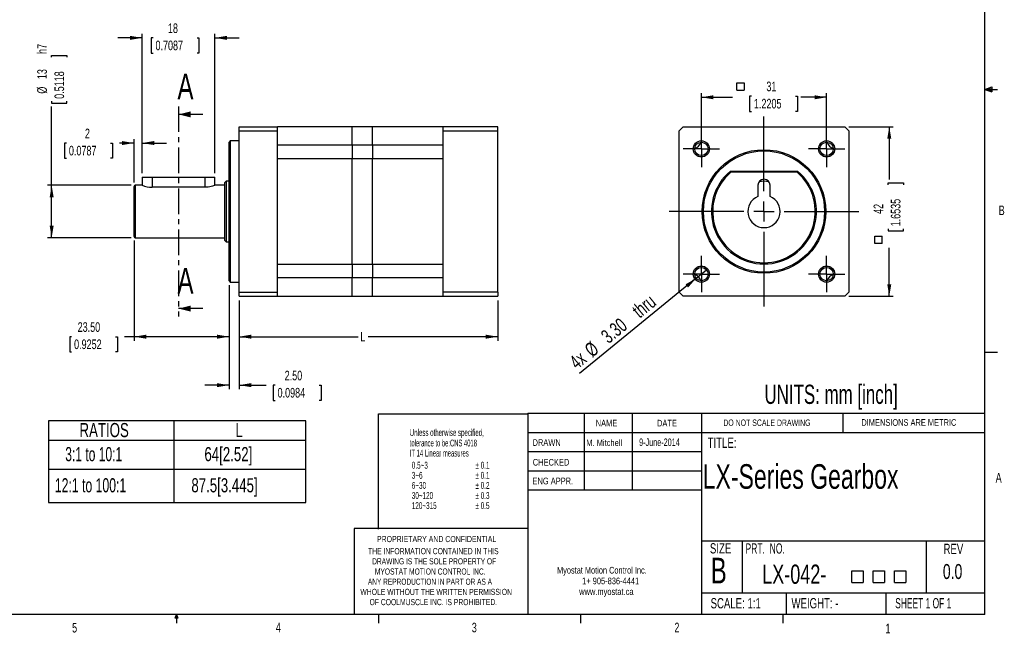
# Model space of a CAD drawing. Extents: x 11 to 421, y 5 to 275.
# Tile 2 of 5: x 177 to 421, y 5 to 157. Entities that reach past the tile are written whole.
import ezdxf
from ezdxf.enums import TextEntityAlignment as Align

# ---------------------------------------------------------------- set-up
doc = ezdxf.new("R2010")
doc.units = 0
doc.linetypes.add('CENTER', pattern=[10.16, 6.35, -1.27, 1.27, -1.27])
doc.layers.get('0').update_dxf_attribs({"linetype": 'CONTINUOUS'})
doc.layers.add('FORMAT', color=7, linetype='CONTINUOUS')
doc.dimstyles.new('SLDDIMSTYLE0', dxfattribs={"dimtxt": 2.38125, "dimasz": 3, "dimexe": 0, "dimexo": 0.0625, "dimgap": 0.595313, "dimtad": 0, "dimrnd": 1e-09, "dimzin": 12, "dimsah": 1, "dimcen": 0.09, "dimazin": 3, "dimtfac": 1, "dimtofl": 0, "dimtmove": 0, "dimatfit": 3})
doc.dimstyles.new('SLDDIMSTYLE1', dxfattribs={"dimtxt": 2.38125, "dimasz": 3, "dimexe": 0, "dimexo": 0.0625, "dimgap": 0.595313, "dimtad": 0, "dimrnd": 1e-09, "dimzin": 4, "dimsah": 1, "dimcen": 0.09, "dimazin": 3, "dimtfac": 1, "dimtmove": 0, "dimatfit": 3})
doc.dimstyles.new('SLDDIMSTYLE2', dxfattribs={"dimtxt": 2.38125, "dimasz": 3, "dimexe": 0, "dimexo": 0.0625, "dimgap": 0.595313, "dimtad": 0, "dimrnd": 1e-09, "dimzin": 4, "dimsah": 1, "dimcen": 0.09, "dimazin": 3, "dimtfac": 1, "dimtofl": 0, "dimtmove": 0, "dimatfit": 3})
doc.dimstyles.new('SLDDIMSTYLE3', dxfattribs={"dimtxt": 2.38125, "dimasz": 3, "dimexe": 0, "dimexo": 0.0625, "dimgap": 0.595313, "dimtad": 0, "dimrnd": 1e-09, "dimzin": 12, "dimsah": 1, "dimcen": 0.09, "dimazin": 3, "dimtfac": 1, "dimtmove": 0, "dimatfit": 3})
doc.dimstyles.new('SLDDIMSTYLE4', dxfattribs={"dimtxt": 3.5, "dimasz": 3, "dimexe": 0, "dimexo": 0.0625, "dimgap": 0.875, "dimtad": 1, "dimrnd": 1e-09, "dimzin": 4, "dimblk1": 'NONE', "dimsah": 1, "dimcen": 0, "dimazin": 3, "dimtfac": 1, "dimtmove": 0, "dimatfit": 3})

# ---------------------------------------------------------------- blocks, each defined once
blk = doc.blocks.new('SW_NOTE_0')
at = {"color": 0, "linetype": 'CONTINUOUS'}
for s, width, p in [('Myostat Motion Control Inc.', 0.661111, (0, 0)), ('1+ 905-836-4441', 0.7, (6.2, -2.65)), ('www.myostat.ca', 0.7, (5.47, -5.3))]:
    blk.add_text(s, height=1.651, dxfattribs=dict(at, width=width)).set_placement(p, align=Align.BOTTOM_LEFT)
blk = doc.blocks.new('SW_NOTE_1')
at = {"color": 0, "linetype": 'CONTINUOUS'}
for s, width, p in [('THE INFORMATION CONTAINED IN THIS', 0.657576, (0, 0)), ('DRAWING IS THE SOLE PROPERTY OF', 0.643548, (1, -2.52)), ('MYOSTAT MOTION CONTROL INC. ', 0.65, (1.67, -5.05)), ('ANY REPRODUCTION IN PART OR AS A', 0.634375, (-0.04, -7.57)), ('WHOLE WITHOUT THE WRITTEN PERMISSION', 0.661111, (-1.91, -10.1)), ('OF COOLMUSCLE INC. IS PROHIBITED.', 0.657576, (0.37, -12.62))]:
    blk.add_text(s, height=1.524, dxfattribs=dict(at, width=width)).set_placement(p, align=Align.BOTTOM_LEFT)
blk = doc.blocks.new('SW_SYMBOL_MOD_BOX')
at = {"color": 0, "linetype": 'CONTINUOUS'}
for p, q in [((200, 200), (200, 800)), ((200, 800), (800, 800)), ((800, 800), (800, 200)), ((200, 200), (800, 200))]:
    blk.add_line(p, q, dxfattribs=at)
blk = doc.blocks.new('SW_NOTE_2')
at = {"color": 0, "linetype": 'CONTINUOUS', "xscale": 0.0047314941, "yscale": 0.0047314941, "zscale": 0.0047314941}
for p in [(21.19, 0.83), (26.48, 0.83), (31.78, 0.83)]:
    blk.add_blockref('SW_SYMBOL_MOD_BOX', p, dxfattribs=at)
at = {"color": 0, "linetype": 'CONTINUOUS', "width": 0.7}
blk.add_text('LX-042-', height=4.763, dxfattribs=at).set_placement((0, 0), align=Align.BOTTOM_LEFT)
blk = doc.blocks.new('SW_TABLEANNOTATION_1')
at = {"color": 0, "linetype": 'CONTINUOUS'}
for p, q in [((0, 0), (0, -20.16)), ((63.61, 0), (0, 0)), ((30.99, 0), (30.99, -20.16)), ((63.61, -20.16), (63.61, 0)), ((0, -4.75), (63.61, -4.75)), ((0, -11.92), (63.61, -11.92)), ((0, -20.16), (63.61, -20.16))]:
    blk.add_line(p, q, dxfattribs=at)
for s, width, p in [('RATIOS', 0.7, (7.64, -5.06)), ('L', 0.7, (46.22, -5.06)), ('3:1 to 10:1', 0.636364, (4.12, -11.02)), ('64[2.52]', 0.7, (38.55, -11.02)), ('12:1 to 100:1', 0.646154, (1.54, -18.73)), ('87.5[3.445]', 0.7, (35.32, -18.73))]:
    blk.add_text(s, height=3.5, dxfattribs=dict(at, width=width)).set_placement(p, align=Align.BOTTOM_LEFT)
blk = doc.blocks.new('_D')
at = {"color": 7, "linetype": 'CONTINUOUS'}
for p, q in [((231.45, 87.78), (231.45, 77.78)), ((295.45, 87.78), (295.45, 77.78)), ((231.45, 78.78), (260.94, 78.78)), ((295.45, 78.78), (263.37, 78.78))]:
    blk.add_line(p, q, dxfattribs=at)
for points in [[(231.45, 78.78), (234.45, 78.28), (234.45, 79.28)], [(295.45, 78.78), (292.45, 79.28), (292.45, 78.28)]]:
    blk.add_solid(points, dxfattribs=at)
at = {"color": 7, "linetype": 'CONTINUOUS', "width": 0.7}
blk.add_text('L', height=2.38, dxfattribs=at).set_placement((261.42, 76.89, -20.9), align=Align.BOTTOM_LEFT)
blk = doc.blocks.new('_D_1')
at = {"color": 7, "linetype": 'CONTINUOUS'}
for p, q in [((228.95, 91.58), (228.95, 65.78)), ((231.45, 87.78), (231.45, 65.78)), ((228.95, 66.78), (222.95, 66.78)), ((231.45, 66.78), (238.15, 66.78)), ((240.36, 66.78), (239.88, 66.78)), ((239.88, 66.78), (239.88, 63)), ((251.24, 66.78), (251.72, 66.78)), ((251.72, 66.78), (251.72, 63)), ((239.88, 63), (240.36, 63)), ((251.72, 63), (251.24, 63))]:
    blk.add_line(p, q, dxfattribs=at)
for points in [[(228.95, 66.78), (225.95, 67.28), (225.95, 66.28)], [(231.45, 66.78), (234.45, 66.28), (234.45, 67.28)]]:
    blk.add_solid(points, dxfattribs=at)
at = {"color": 7, "linetype": 'CONTINUOUS', "width": 0.7}
for s, p in [('2.50', (242.72, 67.26, -20.9)), ('0.0984', (240.96, 63, -20.9))]:
    blk.add_text(s, height=2.381, dxfattribs=at).set_placement(p, align=Align.BOTTOM_LEFT)
blk = doc.blocks.new('_D_2')
at = {"color": 7, "linetype": 'CONTINUOUS'}
for p, q in [((205.45, 102.58), (205.45, 77.78)), ((228.95, 91.58), (228.95, 77.78)), ((190.01, 78.78), (189.52, 78.78)), ((189.52, 78.78), (189.52, 75)), ((200.89, 78.78), (201.37, 78.78)), ((201.37, 78.78), (201.37, 75)), ((205.45, 78.78), (203.09, 78.78)), ((228.95, 78.78), (205.45, 78.78)), ((189.52, 75), (190.01, 75)), ((201.37, 75), (200.89, 75))]:
    blk.add_line(p, q, dxfattribs=at)
for points in [[(205.45, 78.78), (208.45, 78.28), (208.45, 79.28)], [(228.95, 78.78), (225.95, 79.28), (225.95, 78.28)]]:
    blk.add_solid(points, dxfattribs=at)
at = {"color": 7, "linetype": 'CONTINUOUS', "width": 0.7}
for s, p in [('23.50', (191.49, 79.26, -20.9)), ('0.9252', (190.61, 75, -20.9))]:
    blk.add_text(s, height=2.381, dxfattribs=at).set_placement(p, align=Align.BOTTOM_LEFT)
blk = doc.blocks.new('_D_3')
at = {"color": 7, "linetype": 'CONTINUOUS'}
for p, q in [((185.06, 147.96), (185.06, 148.44)), ((185.06, 148.44), (188.85, 148.44)), ((188.85, 148.44), (188.85, 147.96)), ((185.06, 137.07), (185.06, 136.59)), ((185.06, 136.59), (188.85, 136.59)), ((188.85, 136.59), (188.85, 137.07)), ((185.06, 116.28), (185.06, 135.75)), ((204.75, 116.28), (184.06, 116.28)), ((185.06, 103.28), (185.06, 116.28)), ((204.75, 103.28), (184.06, 103.28))]:
    blk.add_line(p, q, dxfattribs=at)
for points in [[(185.06, 116.28), (184.56, 113.28), (185.56, 113.28)], [(185.06, 103.28), (185.56, 106.28), (184.56, 106.28)]]:
    blk.add_solid(points, dxfattribs=at)
at = {"color": 7, "linetype": 'CONTINUOUS', "width": 0.7}
for s, p in [('h7', (184.58, 148.8, -20.9)), ('13', (184.58, 142.55, -20.9)), ('0.5118', (188.85, 137.68, -20.9)), ('%%c', (184.58, 138.96, -20.9))]:
    blk.add_text(s, height=2.381, rotation=90, dxfattribs=at).set_placement(p, align=Align.BOTTOM_LEFT)
blk = doc.blocks.new('_D_4')
at = {"color": 7, "linetype": 'CONTINUOUS'}
for p, q in [((188.73, 126.73), (188.25, 126.73)), ((188.25, 126.73), (188.25, 122.95)), ((199.61, 126.73), (200.1, 126.73)), ((200.1, 126.73), (200.1, 122.95)), ((205.45, 126.73), (201.82, 126.73)), ((205.45, 116.98), (205.45, 127.73)), ((207.45, 119.28), (207.45, 127.73)), ((207.45, 126.73), (213.45, 126.73)), ((188.25, 122.95), (188.73, 122.95)), ((200.1, 122.95), (199.61, 122.95))]:
    blk.add_line(p, q, dxfattribs=at)
for points in [[(205.45, 126.73), (202.45, 127.23), (202.45, 126.23)], [(207.45, 126.73), (210.45, 126.23), (210.45, 127.23)]]:
    blk.add_solid(points, dxfattribs=at)
at = {"color": 7, "linetype": 'CONTINUOUS', "width": 0.7}
for s, height, p in [('2', 2.38, (193.29, 127.21, -20.9)), ('0.0787', 2.381, (189.33, 122.95, -20.9))]:
    blk.add_text(s, height=height, dxfattribs=at).set_placement(p, align=Align.BOTTOM_LEFT)
blk = doc.blocks.new('_D_5')
at = {"color": 7, "linetype": 'CONTINUOUS'}
for p, q in [((207.45, 119.28), (207.45, 153.78)), ((225.45, 119.28), (225.45, 153.78)), ((207.45, 152.78), (201.45, 152.78)), ((210.15, 152.78), (209.66, 152.78)), ((209.66, 152.78), (209.66, 149)), ((221.03, 152.78), (221.51, 152.78)), ((221.51, 152.78), (221.51, 149)), ((225.45, 152.78), (231.45, 152.78)), ((209.66, 149), (210.15, 149)), ((221.51, 149), (221.03, 149))]:
    blk.add_line(p, q, dxfattribs=at)
for points in [[(207.45, 152.78), (204.45, 153.28), (204.45, 152.28)], [(225.45, 152.78), (228.45, 152.28), (228.45, 153.28)]]:
    blk.add_solid(points, dxfattribs=at)
at = {"color": 7, "linetype": 'CONTINUOUS', "width": 0.7}
for s, p in [('18', (213.83, 153.26, -20.9)), ('0.7087', (210.75, 149, -20.9))]:
    blk.add_text(s, height=2.381, dxfattribs=at).set_placement(p, align=Align.BOTTOM_LEFT)
blk = doc.blocks.new('_D_11')
at = {"color": 7, "linetype": 'CONTINUOUS'}
for p, q in [((382.32, 130.78), (393.32, 130.78)), ((392.32, 130.78), (392.32, 117.7)), ((392.01, 116.38), (392.01, 116.86)), ((392.01, 116.86), (395.8, 116.86)), ((395.8, 116.86), (395.8, 116.38)), ((392.01, 105.49), (392.01, 105.01)), ((392.01, 105.01), (395.8, 105.01)), ((395.8, 105.01), (395.8, 105.49)), ((392.32, 88.78), (392.32, 100.76)), ((382.32, 88.78), (393.32, 88.78))]:
    blk.add_line(p, q, dxfattribs=at)
for points in [[(392.32, 130.78), (391.82, 127.78), (392.82, 127.78)], [(392.32, 88.78), (392.82, 91.78), (391.82, 91.78)]]:
    blk.add_solid(points, dxfattribs=at)
at = {"color": 7, "linetype": 'CONTINUOUS', "xscale": 0.0030416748, "yscale": 0.0030416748, "zscale": 0.0030416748, "rotation": 90}
blk.add_blockref('SW_SYMBOL_MOD_BOX', (391.2, 101.24), dxfattribs=at)
at = {"color": 7, "linetype": 'CONTINUOUS', "width": 0.7}
for s, p in [('1.6535', (395.8, 106.1, 45.1)), ('42', (391.53, 109.18, 45.1))]:
    blk.add_text(s, height=2.381, rotation=90, dxfattribs=at).set_placement(p, align=Align.BOTTOM_LEFT)
blk = doc.blocks.new('_D_12')
at = {"color": 7, "linetype": 'CONTINUOUS'}
for p, q in [((345.82, 126.28), (345.82, 139.06)), ((376.82, 126.28), (376.82, 139.06)), ((345.82, 138.06), (353.49, 138.06)), ((358.23, 138.37), (357.74, 138.37)), ((357.74, 138.37), (357.74, 134.58)), ((369.11, 138.37), (369.59, 138.37)), ((369.59, 138.37), (369.59, 134.58)), ((376.82, 138.06), (370.44, 138.06)), ((357.74, 134.58), (358.23, 134.58)), ((369.59, 134.58), (369.11, 134.58))]:
    blk.add_line(p, q, dxfattribs=at)
for points in [[(345.82, 138.06), (348.82, 137.56), (348.82, 138.56)], [(376.82, 138.06), (373.82, 138.56), (373.82, 137.56)]]:
    blk.add_solid(points, dxfattribs=at)
at = {"color": 7, "linetype": 'CONTINUOUS', "xscale": 0.0030416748, "yscale": 0.0030416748, "zscale": 0.0030416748}
blk.add_blockref('SW_SYMBOL_MOD_BOX', (353.98, 139.18), dxfattribs=at)
at = {"color": 7, "linetype": 'CONTINUOUS', "width": 0.7}
for s, p in [('31', (361.91, 138.85, 45.1)), ('1.2205', (358.83, 134.58, 45.1))]:
    blk.add_text(s, height=2.381, dxfattribs=at).set_placement(p, align=Align.BOTTOM_LEFT)
blk = doc.blocks.new('_D_13')
at = {"color": 7, "linetype": 'CONTINUOUS'}
for q in [(347.09, 95.33), (315.71, 69.67)]:
    blk.add_line((344.54, 93.24), q, dxfattribs=at)
blk.add_solid([(344.54, 93.24), (341.9, 91.73), (342.53, 90.95)], dxfattribs=at)
at = {"color": 7, "linetype": 'CONTINUOUS', "width": 0.7}
for s, p in [(' thru', (330.52, 81.82, 45.1)), ('3.30', (323.51, 76.1, 45.1)), ('%%c', (319.46, 72.71, 45.1)), ('4x', (315.69, 69.7, 45.1))]:
    blk.add_text(s, height=3.5, rotation=39.2627, dxfattribs=at).set_placement(p, align=Align.BOTTOM_LEFT)
blk = doc.blocks.new('_NONE')
blk = doc.blocks.new('SW_CENTERMARKSYMBOL_0')
at = {"color": 0, "linetype": 'CONTINUOUS'}
for p, q in [((0, 5), (0, 23.5)), ((0, 0), (0, 2.5)), ((-5, 0), (-23.5, 0)), ((0, 0), (-2.5, 0)), ((0, 0), (0, -2.5)), ((0, 0), (2.5, 0)), ((5, 0), (23.5, 0)), ((0, -5), (0, -23.5))]:
    blk.add_line(p, q, dxfattribs=at)
blk = doc.blocks.new('SW_CENTERMARKSYMBOL_1')
at = {"color": 0, "linetype": 'CONTINUOUS'}
for p, q in [((0, 2.5), (0, 4.5)), ((0, 0), (0, 2.5)), ((-2.5, 0), (-4.5, 0)), ((0, 0), (-2.5, 0)), ((0, 0), (0, -2.5)), ((0, 0), (2.5, 0)), ((2.5, 0), (4.5, 0)), ((0, -2.5), (0, -4.5))]:
    blk.add_line(p, q, dxfattribs=at)
blk = doc.blocks.new('SW_CENTERMARKSYMBOL_2')
at = {"color": 0, "linetype": 'CONTINUOUS'}
for p, q in [((0, 2.5), (0, 4.5)), ((0, 0), (0, 2.5)), ((-2.5, 0), (-4.5, 0)), ((0, 0), (-2.5, 0)), ((0, 0), (0, -2.5)), ((0, 0), (2.5, 0)), ((2.5, 0), (4.5, 0)), ((0, -2.5), (0, -4.5))]:
    blk.add_line(p, q, dxfattribs=at)
blk = doc.blocks.new('SW_CENTERMARKSYMBOL_3')
at = {"color": 0, "linetype": 'CONTINUOUS'}
for p, q in [((0, 2.5), (0, 4.5)), ((0, 0), (0, 2.5)), ((-2.5, 0), (-4.5, 0)), ((0, 0), (-2.5, 0)), ((0, 0), (0, -2.5)), ((0, 0), (2.5, 0)), ((2.5, 0), (4.5, 0)), ((0, -2.5), (0, -4.5))]:
    blk.add_line(p, q, dxfattribs=at)
blk = doc.blocks.new('SW_CENTERMARKSYMBOL_4')
at = {"color": 0, "linetype": 'CONTINUOUS'}
for p, q in [((0, 2.5), (0, 4.5)), ((0, 0), (0, 2.5)), ((-2.5, 0), (-4.5, 0)), ((0, 0), (-2.5, 0)), ((0, 0), (0, -2.5)), ((0, 0), (2.5, 0)), ((2.5, 0), (4.5, 0)), ((0, -2.5), (0, -4.5))]:
    blk.add_line(p, q, dxfattribs=at)

msp = doc.modelspace()

# ---------------------------------------------------------------- linework, layer by layer
at = {"color": 7, "linetype": 'CONTINUOUS'}
for p, q in [((415.957, 9.959), (415.957, 270.309)), ((415.957, 140.025), (417.663, 140.635)), ((415.957, 140.025), (417.663, 140.254)), ((415.957, 140.025), (419.132, 140.025)), ((415.957, 140.025), (417.663, 139.451)), ((415.957, 140.025), (417.663, 139.763)), ((417.663, 140.635), (417.663, 139.451)), ((222.447, 133.821), (216.447, 133.821)), ((231.447, 130.781), (240.947, 130.781)), ((231.447, 129.781), (231.447, 130.781)), ((231.447, 129.781), (240.947, 129.781)), ((231.447, 89.781), (231.447, 129.781)), ((259.447, 130.781), (240.947, 130.781)), ((240.947, 129.781), (240.947, 130.781)), ((240.947, 89.781), (240.947, 129.781)), ((264.447, 130.781), (259.447, 130.781)), ((259.447, 126.248), (259.447, 130.781)), ((281.947, 130.781), (264.447, 130.781)), ((264.447, 126.248), (264.447, 130.781)), ((295.447, 130.781), (281.947, 130.781)), ((281.947, 129.781), (281.947, 130.781)), ((281.947, 129.781), (295.447, 129.781)), ((281.947, 109.781), (281.947, 129.781)), ((295.447, 129.781), (295.447, 130.781)), ((295.447, 89.781), (295.447, 129.781)), ((340.316, 89.781), (340.316, 129.781)), ((341.316, 130.781), (381.316, 130.781)), ((382.316, 129.781), (382.316, 89.781)), ((229.247, 127.281), (228.947, 126.981)), ((228.947, 109.781), (228.947, 126.981)), ((231.447, 127.281), (229.247, 127.281)), ((229.247, 127.281), (229.247, 109.781)), ((240.947, 126.248), (259.447, 126.248)), ((259.447, 126.248), (259.447, 122.814)), ((259.447, 126.248), (264.447, 126.248)), ((264.447, 126.248), (264.447, 122.814)), ((264.447, 126.248), (281.947, 126.248)), ((259.447, 122.814), (240.947, 122.814)), ((259.447, 96.749), (259.447, 122.814)), ((264.447, 122.814), (259.447, 122.814)), ((264.447, 96.749), (264.447, 122.814)), ((281.947, 122.814), (264.447, 122.814)), ((353.12, 119.483), (353.011, 119.783)), ((353.011, 119.783), (369.621, 119.783)), ((369.512, 119.483), (353.12, 119.483)), ((369.621, 119.783), (369.512, 119.483)), ((207.447, 118.281), (207.447, 116.278)), ((207.447, 118.281), (209.947, 118.281)), ((209.947, 118.281), (209.947, 115.781)), ((209.947, 118.281), (222.947, 118.281)), ((222.947, 118.281), (225.447, 118.281)), ((222.947, 118.281), (222.947, 115.781)), ((225.447, 116.278), (225.447, 118.281)), ((228.247, 117.261), (227.947, 116.961)), ((227.947, 109.781), (227.947, 116.961)), ((228.947, 117.261), (228.247, 117.261)), ((228.247, 117.261), (228.247, 109.781)), ((205.447, 109.781), (205.447, 115.981)), ((207.456, 116.281), (205.747, 116.281)), ((222.947, 115.781), (209.947, 115.781)), ((227.947, 116.281), (225.438, 116.281)), ((359.816, 116.28), (359.816, 113.49)), ((362.816, 113.49), (362.816, 116.28)), ((205.447, 103.581), (205.447, 109.781)), ((227.947, 102.601), (227.947, 109.781)), ((228.247, 109.781), (228.247, 102.301)), ((228.947, 92.581), (228.947, 109.781)), ((229.247, 109.781), (229.247, 92.281)), ((281.947, 89.781), (281.947, 109.781)), ((205.747, 103.281), (227.947, 103.281)), ((227.947, 102.601), (228.247, 102.301)), ((228.247, 102.301), (228.947, 102.301)), ((240.947, 96.749), (259.447, 96.749)), ((259.447, 96.749), (259.447, 93.315)), ((259.447, 96.749), (264.447, 96.749)), ((264.447, 96.749), (264.447, 93.315)), ((264.447, 96.749), (281.947, 96.749)), ((228.947, 92.581), (229.247, 92.281)), ((259.447, 93.315), (240.947, 93.315)), ((259.447, 88.781), (259.447, 93.315)), ((264.447, 93.315), (259.447, 93.315)), ((264.447, 88.781), (264.447, 93.315)), ((281.947, 93.315), (264.447, 93.315)), ((229.247, 92.281), (231.447, 92.281)), ((231.447, 88.781), (231.447, 89.781)), ((231.447, 89.781), (240.947, 89.781)), ((231.447, 88.781), (240.947, 88.781)), ((240.947, 88.781), (240.947, 89.781)), ((240.947, 88.781), (259.447, 88.781)), ((259.447, 88.781), (264.447, 88.781)), ((264.447, 88.781), (281.947, 88.781)), ((295.447, 89.781), (281.947, 89.781)), ((281.947, 88.781), (281.947, 89.781)), ((281.947, 88.781), (295.447, 88.781)), ((295.447, 89.781), (295.447, 88.781)), ((381.316, 88.781), (341.316, 88.781)), ((222.447, 85.741), (216.447, 85.741)), ((415.957, 74.937), (419.132, 74.937)), ((302.919, 59.853), (415.957, 59.853)), ((302.919, 59.853), (302.919, 9.959)), ((316.817, 59.853), (316.817, 40.803)), ((328.717, 59.853), (328.717, 40.803)), ((345.885, 59.853), (345.885, 9.959)), ((380.921, 55.091), (380.921, 59.853)), ((302.919, 55.091), (415.957, 55.091)), ((302.919, 50.328), (345.885, 50.328)), ((302.919, 45.566), (345.885, 45.566)), ((345.885, 40.803), (302.919, 40.803)), ((259.953, 31.278), (259.953, 9.959)), ((302.919, 31.278), (259.953, 31.278)), ((345.885, 28.243), (415.957, 28.243)), ((355.932, 28.243), (355.932, 15.366)), ((401.43, 28.243), (401.43, 15.366)), ((345.885, 15.366), (415.957, 15.366)), ((366.793, 15.366), (366.793, 9.959)), ((391.48, 15.366), (391.48, 9.959)), ((415.957, 9.959), (15.907, 9.959)), ((215.589, 9.081), (215.925, 9.959)), ((215.925, 9.959), (215.925, 7.805)), ((215.925, 9.959), (216.244, 9.081)), ((265.932, 9.959), (265.932, 7.805)), ((315.938, 9.959), (315.938, 7.805)), ((365.944, 9.959), (365.944, 7.805)), ((216.244, 9.081), (215.589, 9.081))]:
    msp.add_line(p, q, dxfattribs=at)
at = {"color": 7, "linetype": 'CENTER'}
msp.add_line((216.447, 135.821), (216.447, 83.741), dxfattribs=at)
at = {"color": 8, "linetype": 'CONTINUOUS'}
for p, q in [((205.747, 116.281), (205.747, 109.781)), ((205.747, 109.781), (205.747, 103.281))]:
    msp.add_line(p, q, dxfattribs=at)
at = {"color": 7, "linetype": 'CONTINUOUS', "flags": 128}
msp.add_lwpolyline([(225.438, 116.278), (225.439, 116.278), (225.377, 116.255), (225.253, 116.209), (225.074, 116.147), (224.837, 116.072), (224.543, 115.99), (224.194, 115.91), (223.81, 115.843), (223.384, 115.797), (223.168, 115.785), (222.947, 115.781)], dxfattribs=at)
at = {"color": 7, "linetype": 'CONTINUOUS'}
for centre, radius in [((345.816, 125.281), 2), ((345.816, 125.281), 1.65), ((376.816, 125.281), 2), ((376.816, 125.281), 1.65), ((361.316, 109.781), 15.3), ((361.316, 109.781), 15), ((345.816, 94.281), 2), ((345.816, 94.281), 1.65), ((376.816, 94.281), 2), ((376.816, 94.281), 1.65)]:
    msp.add_circle(centre, radius, dxfattribs=at)
for centre, radius, start, end in [((361.316, 109.781), 29, 133.60282, 136.39718), ((361.316, 109.781), 29, 43.60282, 46.39718), ((343.636, 127.461), 2.1, 284.81059, 345.18941), ((378.996, 127.461), 2.1, 194.81059, 255.18941), ((361.316, 109.781), 13, 129.70583, 50.29417), ((361.316, 109.781), 12.7, 130.19204, 49.80796), ((361.316, 116.28), 1.5, 0, 180), ((361.316, 109.781), 7.48, 80.67052, 99.32948), ((205.747, 115.981), 0.3, 90, 180), ((210.071, 122.898), 7.117, 248.44795, 269.00533), ((361.316, 109.781), 4, 112.02431, 67.97569), ((205.747, 103.581), 0.3, 180, 270), ((343.636, 92.101), 2.1, 14.81059, 75.18941), ((378.996, 92.101), 2.1, 104.81059, 165.18941), ((361.316, 109.781), 29, 223.60282, 226.39718), ((361.316, 109.781), 29, 313.60282, 316.39718)]:
    msp.add_arc(centre, radius, start, end, dxfattribs=at)
for points in [[(216.447, 133.821), (219.447, 133.071), (219.447, 134.571)], [(216.447, 85.741), (219.447, 84.991), (219.447, 86.491)]]:
    msp.add_solid(points, dxfattribs=at)
at = {"layer": 'FORMAT'}
for p, q in [((265.939, 31.124), (265.939, 59.699)), ((265.939, 59.699), (302.926, 59.699))]:
    msp.add_line(p, q, dxfattribs=at)

# ---------------------------------------------------------------- block references
at = {"color": 7, "linetype": 'CONTINUOUS'}
for name, p in [('SW_CENTERMARKSYMBOL_0', (361.316, 109.781)), ('SW_CENTERMARKSYMBOL_4', (345.816, 125.281)), ('SW_CENTERMARKSYMBOL_3', (376.816, 125.281)), ('SW_CENTERMARKSYMBOL_1', (345.816, 94.281)), ('SW_CENTERMARKSYMBOL_2', (376.816, 94.281)), ('SW_TABLEANNOTATION_1', (184.311, 57.92)), ('SW_NOTE_1', (263.354, 24.464)), ('SW_NOTE_0', (310.113, 19.635)), ('SW_NOTE_2', (360.882, 16.159))]:
    msp.add_blockref(name, p, dxfattribs=at)

# ---------------------------------------------------------------- texts
at = {"color": 7, "linetype": 'CONTINUOUS', "width": 0.7}
for p in [(216.188, 143.905), (216.188, 95.825)]:
    msp.add_text('A', height=6.35, dxfattribs=at).set_placement(p, align=Align.TOP_LEFT)
at = {"color": 7, "linetype": 'CONTINUOUS'}
for s, height, width, p in [('B', 2.381, 0.7, (419.392, 108.159)), ('UNITS: mm [inch]', 4.7625, 0.65625, (361.444, 60.706)), ('Unless otherwise specified,', 1.7, 0.532164, (273.671, 53.693)), ('NAME', 1.651, 0.7, (319.681, 56.053)), ('DATE', 1.651, 0.7, (334.845, 56.053)), ('DO NOT SCALE DRAWING', 1.5875, 0.6475, (351.251, 56.212)), ('DIMENSIONS ARE METRIC', 1.651, 0.666667, (385.416, 56.221)), ('9-June-2014', 1.85208, 0.7, (330.423, 51.166)), ('TITLE:', 2.54, 0.7, (347.375, 50.481)), ('tolerance to be:CNS 4018 ', 1.7, 0.508421, (273.671, 51.095)), ('DRAWN', 1.651, 0.7, (304.053, 51.253)), ('M. Mitchell', 1.5875, 0.7, (317.341, 51.244)), ('IT 14 Linear measures', 1.7, 0.513158, (273.671, 48.595)), ('0.5~3', 1.7, 0.552632, (274.171, 45.595)), ('± 0.1', 1.7, 0.552632, (289.921, 45.595)), ('CHECKED', 1.651, 0.7, (304.107, 46.367)), ('LX-Series Gearbox', 6.08542, 0.7, (346.155, 39.301)), ('3~6', 1.7, 0.552632, (274.171, 43.095)), ('± 0.1', 1.7, 0.552632, (289.921, 43.095)), ('ENG APPR.', 1.651, 0.7, (304.034, 41.731)), ('A', 2.381, 0.7, (418.645, 41.955)), ('6~30', 1.7, 0.552632, (274.171, 40.595)), ('± 0.2', 1.7, 0.552632, (289.921, 40.595)), ('30~120', 1.7, 0.552632, (274.171, 38.095)), ('± 0.3', 1.7, 0.552632, (289.921, 38.095)), ('120~315', 1.7, 0.552632, (274.171, 35.595)), ('± 0.5', 1.7, 0.552632, (289.921, 35.595)), ('PROPRIETARY AND CONFIDENTIAL', 1.524, 0.675, (265.554, 27.459)), ('SIZE', 2.54, 0.7, (347.936, 24.342)), ('PRT.  NO.', 2.54, 0.622222, (356.737, 24.307)), ('REV', 2.54, 0.7, (405.742, 24.208)), ('B', 6.35, 0.7, (348.137, 15.797)), ('0.0', 3.7042, 0.7, (405.577, 17.67)), ('SCALE: 1:1', 2.54, 0.7, (348.105, 10.749)), ('WEIGHT: -', 2.54, 0.7, (368.119, 10.749)), ('SHEET 1 OF 1', 2.54, 0.6125, (393.788, 10.757)), ('5', 2.381, 0.7, (190.122, 4.819)), ('4', 2.381, 0.7, (240.541, 4.899)), ('3', 2.381, 0.7, (289.021, 4.846)), ('2', 2.381, 0.7, (339.148, 4.866)), ('1', 2.381, 0.7, (391.371, 4.585))]:
    msp.add_text(s, height=height, dxfattribs=dict(at, width=width)).set_placement(p, align=Align.BOTTOM_LEFT)

# ---------------------------------------------------------------- dimensions: what is measured, and where the dimension line sits
for base, p1, p2, dimstyle, picture, middle in [((225.447, 152.781), (207.447, 118.281), (225.447, 118.281), 'SLDDIMSTYLE3', '_D_5', (215.587, 152.781)), ((205.447, 126.731), (207.447, 118.281), (205.447, 115.981), 'SLDDIMSTYLE3', '_D_4', (194.172, 126.731)), ((228.947, 78.781), (205.447, 103.581), (228.947, 92.581), 'SLDDIMSTYLE2', '_D_2', (195.447, 78.781)), ((231.447, 66.781), (228.947, 92.581), (231.447, 88.781), 'SLDDIMSTYLE1', '_D_1', (245.799, 66.781))]:
    dim = msp.add_linear_dim(base=base, p1=p1, p2=p2, dimstyle=dimstyle, dxfattribs=at)
    dim.commit()
    dim.dimension.update_dxf_attribs({"geometry": picture, "text_midpoint": middle, "dimtype": 160})
for base, p1, p2, text, picture, middle in [((185.063, 116.281), (205.747, 103.281), (205.747, 116.281), '%%c<>h7', '_D_3', (185.063, 144.362)), ((392.316, 88.781), (381.316, 130.781), (381.316, 88.781), '{\\fGDT;o}<>', '_D_11', (392.316, 109.233))]:
    dim = msp.add_linear_dim(base=base, p1=p1, p2=p2, angle=90, text=text, dimstyle='SLDDIMSTYLE0', dxfattribs=at)
    dim.commit()
    dim.dimension.update_dxf_attribs({"geometry": picture, "text_midpoint": middle, "dimtype": 160})
for base, p1, p2, text, picture, middle in [((376.816, 138.063), (345.816, 125.281), (376.816, 125.281), '{\\fGDT;o}<>', '_D_12', (361.964, 138.063)), ((295.447, 78.781), (231.447, 88.781), (295.447, 88.781), 'L', '_D', (262.153, 78.781))]:
    dim = msp.add_linear_dim(base=base, p1=p1, p2=p2, text=text, dimstyle='SLDDIMSTYLE0', dxfattribs=at)
    dim.commit()
    dim.dimension.update_dxf_attribs({"geometry": picture, "text_midpoint": middle, "dimtype": 160})
dim = msp.add_diameter_dim_2p(p1=(347.093, 95.326), p2=(344.538, 93.237), text='4x<> thru', dimstyle='SLDDIMSTYLE4', dxfattribs=at)
dim.commit()
dim.dimension.update_dxf_attribs({"geometry": '_D_13', "text_midpoint": (326.858, 78.785), "dimtype": 163})

doc.saveas('drawing.dxf')
